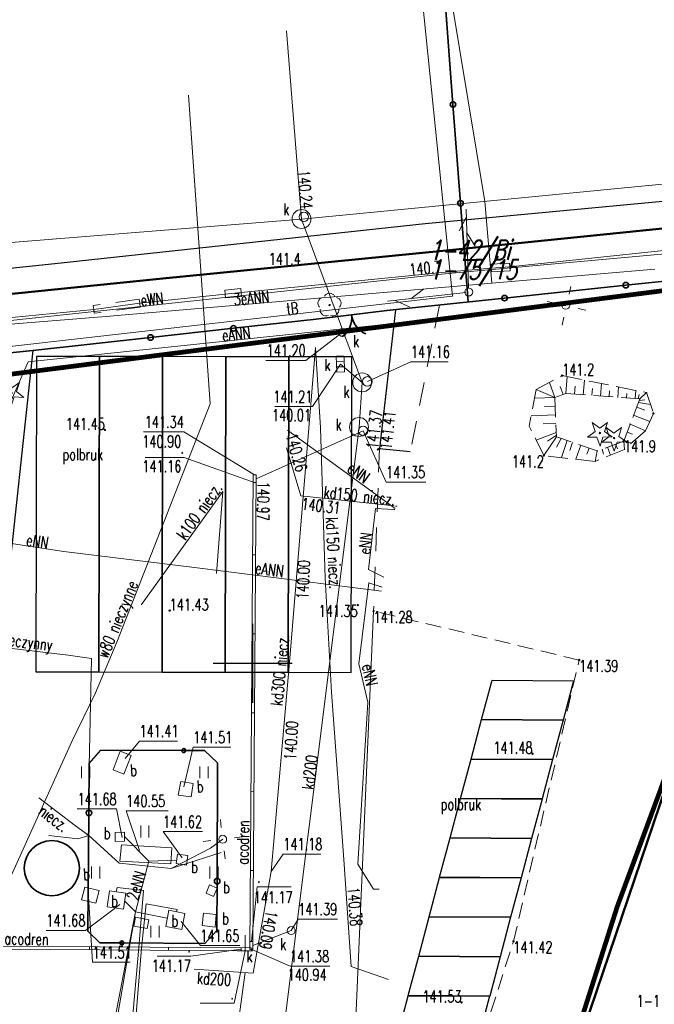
# Model space of a CAD drawing. Header units: feet. Extents: x 7588777 to 15179262, y 5780090 to 11560165.
# Tile 33 of 36: x 14139067 to 14139107, y 11498734 to 11498797. Entities that reach past the tile are written whole.
import ezdxf
from ezdxf.enums import TextEntityAlignment as Align

# ---------------------------------------------------------------- set-up
doc = ezdxf.new("R2010")
doc.units = ezdxf.units.FT
doc.header["$MEASUREMENT"] = 0
for name, pattern in [('1', [0]), ('1_14', [1, -1]), ('1_KTCR02', [1.5, 1, -0.5]), ('3_EGBB03', [0]), ('3_EGBU_A', [0]), ('4', [2.5, 1.5, -1]), ('DASHED2', [0.375, 0.25, -0.125]), ('EGDE', [0]), ('EGUG', [1, 0.5, -0.5]), ('WSD', [1.75, 1.25, -0.5]), ('WSQ', [1.75, 1.25, -0.5])]:
    doc.linetypes.add(name, pattern=pattern)
doc.layers.get('0').update_dxf_attribs({"color": 250, "linetype": 'CONTINUOUS', "lineweight": 100})
doc.layers.add('_granica', color=7, linetype='CONTINUOUS')
doc.layers.add('_opis znaczniki', color=7, linetype='CONTINUOUS', lineweight=35)
doc.layers.add('_por', color=8, linetype='CONTINUOUS', lineweight=25)
for name, color, linetype, lineweight, transparency in [('BRAMY_T_0', 7, 'CONTINUOUS', 35, 0.7), ('Dzialki', 7, 'EGDE', 18, 0.7), ('EBUTN_T_0', 7, 'CONTINUOUS', 0, 0.7), ('EGBB_L_0', 7, '3_EGBU_A', 50, 0.7), ('KRZYZE_L_1', 7, '1', 25, 0.7), ('KTCR_L_1', 7, '1_KTCR02', 18, 0.7), ('Numery_dzialek', 7, 'CONTINUOUS', 9, 0.7), ('Numery_uzytkow', 3, 'CONTINUOUS', 9, 0.7), ('Punkty', 7, 'CONTINUOUS', 18, 0.7), ('RTPW_T_1', 7, 'CONTINUOUS', 15, 0.7), ('SDROK_T_0', 7, 'CONTINUOUS', 18, 0.7), ('SDRPK_L_0', 7, '1', 25, 0.7), ('SDRPK_L_1', 7, '1', 25, 0.7), ('SDRPK_L_2', 7, '4', 18, 0.7), ('SKOPO_L_1', 7, '1', 50, 0.7), ('SZOPO_L_0', 7, 'CONTINUOUS', 35, 0.7), ('SZOPO_L_1', 7, 'CONTINUOUS', 35, 0.7), ('SZZPZ_T_0', 3, 'CONTINUOUS', 18, 0.7), ('SZZPZ_T_4', 3, 'CONTINUOUS', 18, 0.7), ('UEEOCS_W_T_0', 1, 'CONTINUOUS', 18, 0.7), ('UEEOON_T_0', 1, 'CONTINUOUS', 18, 0.7), ('UEEOON_T_3', 1, 'CONTINUOUS', 18, 0.7), ('UEEOOS_W_T_0', 1, 'CONTINUOUS', 18, 0.7), ('UEEPAN_T_3', 1, 'CONTINUOUS', 18, 0.7), ('UEEPBS_W_L_0', 1, '4', 18, 0.7), ('UEEPON_L_0', 1, '1', 18, 0.7), ('UEEPON_L_3', 1, '1', 18, 0.7), ('UEEPOS_W_L_0', 1, '1', 18, 0.7), ('UINOA_T_3', 7, 'CONTINUOUS', 18, 0.7), ('UINOA_T_5', 7, 'CONTINUOUS', 18, 0.7), ('UINPA_L_3', 7, '1', 18, 0.7), ('UINPA_T_3', 7, 'CONTINUOUS', 18, 0.7), ('UINPA_T_5', 7, 'CONTINUOUS', 18, 0.7), ('UINPB_L_5', 7, '1', 18, 0.7), ('UINPO_L_4', 7, '1', 18, 0.7), ('UKKOAD_T_0', 34, 'CONTINUOUS', 18, 0.7), ('UKKOAD_T_2', 34, 'CONTINUOUS', 18, 0.7), ('UKKOCD_T_0', 34, 'CONTINUOUS', 18, 0.7), ('UKKOCD_T_2', 34, 'CONTINUOUS', 18, 0.7), ('UKKOOD_T_0', 34, 'CONTINUOUS', 18, 0.7), ('UKKOOD_T_3', 34, 'CONTINUOUS', 18, 0.7), ('UKKOOI_T_0', 34, 'CONTINUOUS', 18, 0.7), ('UKKPAD_L_0', 34, '1', 18, 0.7), ('UKKPAD_T_0', 34, 'CONTINUOUS', 18, 0.7), ('UKKPAD_T_2', 34, 'CONTINUOUS', 18, 0.7), ('UKKPOD_L_0', 34, '1', 18, 0.7), ('UKKPOD_L_3', 34, '1', 18, 0.7), ('UKKPOI_L_0', 34, '1', 18, 0.7), ('UTTOO_T_3', 30, 'CONTINUOUS', 18, 0.7), ('UTTPA_T_0', 30, 'CONTINUOUS', 18, 0.7), ('UTTPA_T_3', 30, 'CONTINUOUS', 18, 0.7), ('UTTPO_L_3', 30, '1', 18, 0.7), ('UWWOO_T_3', 5, 'CONTINUOUS', 18, 0.7), ('UWWPO_L_3', 5, '1', 18, 0.7), ('Uzytki', 3, 'EGUG', 18, 0.7), ('WUKOS_T_0', 14, 'CONTINUOUS', 18, 0.7), ('WUKOS_T_1', 14, 'CONTINUOUS', 18, 0.7), ('WUKPS_L_0', 7, '1', 18, 0.7)]:
    doc.layers.add(name, color=color, linetype=linetype, lineweight=lineweight, transparency=transparency)
doc.styles.get("Standard").update_dxf_attribs({"font": 'Simplex.SHX', "width": 0.75})

# ---------------------------------------------------------------- blocks, each defined once
blk = doc.blocks.new('GRO')
at = {"linetype": 'Continuous'}
blk.add_circle((0, 0), 0.045, dxfattribs=at)
blk = doc.blocks.new('1_RTPW02')
at = {"linetype": 'Continuous'}
blk.add_circle((0, 0), 0.045, dxfattribs=at)
blk = doc.blocks.new('BGB')
at = {"linetype": 'Continuous'}
for centre, start, end in [((-1.5, 0), 359.99955, 60), ((1.5, 0), 120, 180.00045)]:
    blk.add_arc(centre, 1.5, start, end, dxfattribs=at)
blk = doc.blocks.new('DIG')
at = {"linetype": 'Continuous'}
for p, q in [((-0.3012, 0.09375), (-0.4937, 0.6621)), ((-0.4937, 0.6621), (-0.0039, 0.31545)), ((-0.0039, 0.31545), (0.4771, 0.67415)), ((0.4771, 0.67415), (0.2988, 0.1012)), ((-0.78225, -0.26495), (-0.3012, 0.09375)), ((0.2988, 0.1012), (0.7886, -0.24545)), ((-0.18225, -0.2575), (-0.78225, -0.26495)), ((0.01025, -0.82585), (-0.18225, -0.2575)), ((0.1886, -0.2529), (0.01025, -0.82585)), ((0.7886, -0.24545), (0.1886, -0.2529))]:
    blk.add_line(p, q, dxfattribs=at)
blk.add_circle((0, 0), 0.045, dxfattribs=at)
blk = doc.blocks.new('TRA')
at = {"linetype": 'Continuous'}
for p, q in [((-4.0125, 1.125), (-4.0125, 1.875)), ((-3.4875, 1.125), (-3.4875, 1.875)), ((3.4875, 1.125), (3.4875, 1.875)), ((4.0125, 1.125), (4.0125, 1.875)), ((-0.2625, -2.625), (-0.2625, -1.875)), ((0.2625, -2.625), (0.2625, -1.875))]:
    blk.add_line(p, q, dxfattribs=at)
blk = doc.blocks.new('DLI')
at = {"linetype": 'Continuous'}
blk.add_circle((0, 0), 0.045, dxfattribs=at)
for centre, start, end in [((0, 0.375), 30.14012, 149.85988), ((-0.357, 0.116), 102.14447, 221.86002), ((0.357, 0.116), 318.13998, 77.85553), ((-0.22, -0.303), 174.14818, 293.85423), ((0.22, -0.303), 246.14577, 5.85182)]:
    blk.add_arc(centre, 0.375, start, end, dxfattribs=at)
blk = doc.blocks.new('LAT')
at = {"linetype": 'Continuous'}
for p, q in [((-0.53035, 0.53035), (-0.8839, 0.8839)), ((0.53035, 0.53035), (0.8839, 0.8839)), ((-0.53035, -0.53035), (-0.8839, -0.8839)), ((0.53035, -0.53035), (0.8839, -0.8839))]:
    blk.add_line(p, q, dxfattribs=at)
blk = doc.blocks.new('SLU')
at = {"linetype": 'Continuous'}
blk.add_circle((0, 0), 0.25, dxfattribs=at)
blk = doc.blocks.new('WLZ')
at = {"linetype": 'Continuous'}
blk.add_circle((0, 0), 0.25, dxfattribs=at)
blk = doc.blocks.new('KRA')
at = {"linetype": 'Continuous'}
for p, q in [((-0.5, -0.25), (-0.5, 0.25)), ((-0.5, 0.25), (0.5, 0.25)), ((-0.175, 0.25), (-0.175, -0.25)), ((0.175, 0.25), (0.175, -0.25)), ((0.5, 0.25), (0.5, -0.25)), ((0.5, -0.25), (-0.5, -0.25))]:
    blk.add_line(p, q, dxfattribs=at)
blk = doc.blocks.new('TRW')
at = {"linetype": 'Continuous'}
for p, q in [((0, 1), (0, 0)), ((-0.5, 0), (0.5, 0))]:
    blk.add_line(p, q, dxfattribs=at)
blk = doc.blocks.new('PLT')
at = {"linetype": 'Continuous'}
for p, q in [((0.25, 0), (5.25, 0)), ((3.76605, 0), (2.9, -0.5)), ((3.9, 0.5), (4.76605, 0))]:
    blk.add_line(p, q, dxfattribs=at)
blk = doc.blocks.new('WSP')
at = {"linetype": 'Continuous'}
blk.add_circle((0, 0), 0.045, dxfattribs=at)

msp = doc.modelspace()

# ---------------------------------------------------------------- linework, layer by layer
at = {"layer": '_granica', "linetype": 'DASHED2', "ltscale": 10, "const_width": 0.3}
msp.add_lwpolyline([(14139052.529, 11498667.3824), (14139061.2705, 11498667.847), (14139086.019, 11498669.1624), (14139093.219, 11498669.0324), (14139093.289, 11498679.0924), (14139093.519, 11498687.6824), (14139092.079, 11498687.8824), (14139096.2669, 11498712.8201), (14139096.759, 11498714.6924), (14139098.479, 11498721.1724), (14139104.669, 11498740.6324), (14139107.349, 11498747.8724), (14139111.929, 11498760.5924), (14139119.339, 11498781.1924), (14139063.099, 11498773.9924), (14139059.339, 11498761.0424), (14139058.089, 11498756.7324), (14139040.519, 11498754.3124), (14139046.619, 11498712.7024)], close=True, dxfattribs=at)
at = {"layer": '_opis znaczniki'}
msp.add_circle((14139068.8244, 11498743.0728), 1.75, dxfattribs=at)
at = {"layer": '_por', "color": 30}
for points in [[(14139067.8452, 11498775.5234), (14139067.8103, 11498755.5234), (14139071.8103, 11498755.5164), (14139071.8452, 11498775.5164)], [(14139071.8452, 11498775.5164), (14139071.8103, 11498755.5164), (14139075.8103, 11498755.5095), (14139075.8452, 11498775.5094)], [(14139075.8452, 11498775.5094), (14139075.8103, 11498755.5095), (14139079.8102, 11498755.5025), (14139079.8452, 11498775.5024)], [(14139079.8452, 11498775.5024), (14139079.8102, 11498755.5025), (14139083.8102, 11498755.4955), (14139083.8452, 11498775.4954)], [(14139083.8452, 11498775.4954), (14139083.8102, 11498755.4955), (14139087.8102, 11498755.4885), (14139087.8452, 11498775.4885)]]:
    msp.add_lwpolyline(points, close=True, dxfattribs=at)
at = {"layer": '_por'}
for points in [[(14139101.2343, 11498752.4624), (14139096.0691, 11498752.494), (14139096.7326, 11498754.99), (14139101.8978, 11498754.9583), (14139101.2343, 11498752.4624)], [(14139100.5699, 11498749.9624), (14139095.4047, 11498749.9941), (14139096.0681, 11498752.4901), (14139101.2333, 11498752.4584), (14139100.5699, 11498749.9624)], [(14139099.9054, 11498747.4625), (14139094.7402, 11498747.4942), (14139095.4036, 11498749.9901), (14139100.5688, 11498749.9585), (14139099.9054, 11498747.4625)], [(14139099.2409, 11498744.9626), (14139094.0757, 11498744.9942), (14139094.7391, 11498747.4902), (14139099.9043, 11498747.4586), (14139099.2409, 11498744.9626)], [(14139098.5764, 11498742.4627), (14139093.4112, 11498742.4943), (14139094.0746, 11498744.9903), (14139099.2398, 11498744.9586), (14139098.5764, 11498742.4627)], [(14139097.9119, 11498739.9627), (14139092.7467, 11498739.9944), (14139093.4101, 11498742.4904), (14139098.5753, 11498742.4587), (14139097.9119, 11498739.9627)], [(14139097.2474, 11498737.4628), (14139092.0822, 11498737.4945), (14139092.7456, 11498739.9905), (14139097.9108, 11498739.9588), (14139097.2474, 11498737.4628)], [(14139096.5829, 11498734.9629), (14139091.4177, 11498734.9946), (14139092.0812, 11498737.4905), (14139097.2464, 11498737.4589), (14139096.5829, 11498734.9629)], [(14139095.9184, 11498732.463), (14139090.7532, 11498732.4946), (14139091.4167, 11498734.9906), (14139096.5819, 11498734.959), (14139095.9184, 11498732.463)]]:
    msp.add_lwpolyline(points, dxfattribs=at)
at = {"layer": 'Dzialki'}
for p, q in [((14139119.339, 11498781.1924), (14139063.099, 11498773.9924)), ((14139104.669, 11498740.6324), (14139107.349, 11498747.8724)), ((14139098.479, 11498721.1724), (14139104.669, 11498740.6324))]:
    msp.add_line(p, q, dxfattribs=at)
at = {"layer": 'EGBB_L_0', "linetype": '3_EGBB03'}
msp.add_line((14139099.334, 11498723.4364), (14139109.015, 11498751.9774), dxfattribs=at)
at = {"layer": 'KRZYZE_L_1', "linetype": '1'}
for p, q in [((14139081.559, 11498753.5624), (14139081.559, 11498758.5624)), ((14139079.059, 11498756.0624), (14139084.059, 11498756.0624))]:
    msp.add_line(p, q, dxfattribs=at)
at = {"layer": 'KTCR_L_1', "linetype": '1_14'}
msp.add_line((14139089.219, 11498759.3724), (14139086.279, 11498691.1024), dxfattribs=at)
at = {"layer": 'KTCR_L_1', "linetype": '1_KTCR02'}
for p, q in [((14139102.259, 11498756.2724), (14139089.219, 11498759.3724)), ((14139098.089, 11498738.4324), (14139102.259, 11498756.2724)), ((14139090.279, 11498713.9524), (14139098.089, 11498738.4324))]:
    msp.add_line(p, q, dxfattribs=at)
at = {"layer": 'SDRPK_L_0', "linetype": '1'}
for p, q in [((14139090.6188, 11498778.4806), (14139089.599, 11498769.6724)), ((14139067.6168, 11498775.8874), (14139065.8615, 11498759.5816)), ((14139089.599, 11498769.6724), (14139091.5508, 11498769.4851)), ((14139071.1995, 11498749.7177), (14139071.9352, 11498750.5492))]:
    msp.add_line(p, q, dxfattribs=at)
at = {"layer": 'SDRPK_L_1', "linetype": '1'}
for p, q in [((14139092.4911, 11498783.9433), (14139118.0471, 11498786.3658)), ((14139069.0139, 11498781.4064), (14139092.4911, 11498783.9433)), ((14139055.7831, 11498780.0741), (14139069.0139, 11498781.4064))]:
    msp.add_line(p, q, dxfattribs=at)
at = {"layer": 'SDRPK_L_2', "linetype": '4'}
for p, q in [((14139093.4008, 11498778.777), (14139091.5508, 11498769.4851)), ((14139089.599, 11498769.6724), (14139089.219, 11498759.3724))]:
    msp.add_line(p, q, dxfattribs=at)
at = {"layer": 'SKOPO_L_1', "linetype": '1'}
for p, q in [((14139110.5207, 11498783.9224), (14139093.8183, 11498782.2377)), ((14139093.8183, 11498782.2377), (14139075.66, 11498780.4358)), ((14139075.66, 11498780.4358), (14139056.4125, 11498778.4757))]:
    msp.add_line(p, q, dxfattribs=at)
at = {"layer": 'SZOPO_L_0'}
for p, q in [((14139105.2145, 11498780.0356), (14139112.9011, 11498780.8545)), ((14139097.5279, 11498779.2167), (14139105.2145, 11498780.0356)), ((14139090.0701, 11498778.4221), (14139097.5279, 11498779.2167)), ((14139085.5892, 11498777.8837), (14139090.0701, 11498778.4221)), ((14139080.3361, 11498777.3002), (14139085.5892, 11498777.8837)), ((14139075.083, 11498776.7166), (14139080.3361, 11498777.3002)), ((14139067.6288, 11498775.8886), (14139075.083, 11498776.7166)), ((14139071.9352, 11498750.5492), (14139077.1851, 11498750.53)), ((14139077.1851, 11498750.53), (14139078.5113, 11498750.5251)), ((14139078.5113, 11498750.5251), (14139079.3345, 11498749.749)), ((14139071.1748, 11498746.5755), (14139071.1995, 11498749.7177)), ((14139079.3345, 11498749.749), (14139079.3034, 11498742.2491)), ((14139071.1158, 11498739.0758), (14139071.1748, 11498746.5755)), ((14139079.3034, 11498742.2491), (14139079.2904, 11498739.1187)), ((14139071.877, 11498738.3471), (14139071.1158, 11498739.0758)), ((14139079.2904, 11498739.1187), (14139078.5139, 11498738.3055)), ((14139073.264, 11498738.3384), (14139071.877, 11498738.3471)), ((14139078.5139, 11498738.3055), (14139073.264, 11498738.3384))]:
    msp.add_line(p, q, dxfattribs=at)
for centre, radius in [((14139105.2145, 11498780.0356), 0.175), ((14139097.5279, 11498779.2167), 0.175), ((14139080.3361, 11498777.3002), 0.175), ((14139075.083, 11498776.7166), 0.175), ((14139077.1851, 11498750.53), 0.1225), ((14139071.1748, 11498746.5755), 0.175), ((14139079.3034, 11498742.2491), 0.175), ((14139073.264, 11498738.3384), 0.1225)]:
    msp.add_circle(centre, radius, dxfattribs=at)
at = {"layer": 'SZOPO_L_1'}
for p, q in [((14139093.7779, 11498797.7567), (14139094.2553, 11498791.4944)), ((14139094.2553, 11498791.4944), (14139094.7327, 11498785.232)), ((14139094.7327, 11498785.232), (14139095.2101, 11498778.9697)), ((14139067.6288, 11498775.8886), (14139063.5429, 11498775.4769))]:
    msp.add_line(p, q, dxfattribs=at)
for centre in [(14139094.2553, 11498791.4944), (14139094.7327, 11498785.232)]:
    msp.add_circle(centre, 0.175, dxfattribs=at)
at = {"layer": 'UEEPBS_W_L_0', "linetype": '4'}
for p, q in [((14139097.8453, 11498781.4407), (14139096.6673, 11498781.3712)), ((14139096.6673, 11498781.3712), (14139096.682, 11498781.1216)), ((14139096.6967, 11498780.8721), (14139096.682, 11498781.1216)), ((14139097.8747, 11498780.9416), (14139096.6967, 11498780.8721)), ((14139097.86, 11498781.1911), (14139097.8453, 11498781.4407)), ((14139097.86, 11498781.1911), (14139097.8747, 11498780.9416)), ((14139080.7994, 11498779.8238), (14139079.7829, 11498779.7211)), ((14139079.7829, 11498779.7211), (14139079.808, 11498779.4724)), ((14139080.8245, 11498779.5751), (14139080.7994, 11498779.8238)), ((14139074.3647, 11498779.1427), (14139071.4488, 11498778.7501)), ((14139074.398, 11498778.895), (14139074.3647, 11498779.1427)), ((14139079.8331, 11498779.2237), (14139079.808, 11498779.4724)), ((14139080.8496, 11498779.3264), (14139079.8331, 11498779.2237)), ((14139080.8245, 11498779.5751), (14139080.8496, 11498779.3264)), ((14139071.4488, 11498778.7501), (14139071.4822, 11498778.5023)), ((14139071.5156, 11498778.2546), (14139071.4822, 11498778.5023)), ((14139074.4314, 11498778.6472), (14139071.5156, 11498778.2546)), ((14139074.398, 11498778.895), (14139074.4314, 11498778.6472))]:
    msp.add_line(p, q, dxfattribs=at)
at = {"layer": 'UEEPON_L_0', "linetype": '1'}
for p, q in [((14139067.3185, 11498775.175), (14139101.4048, 11498778.7579)), ((14139090.5857, 11498765.8746), (14139083.7727, 11498770.8519)), ((14139088.8972, 11498762.0199), (14139089.3456, 11498765.8818)), ((14139089.3456, 11498765.8818), (14139090.4991, 11498765.8201)), ((14139090.4991, 11498765.8201), (14139090.576, 11498765.816)), ((14139088.8972, 11498762.0199), (14139089.8699, 11498761.5238)), ((14139089.7802, 11498761.5696), (14139089.6949, 11498761.6131)), ((14139088.2785, 11498756.0192), (14139088.9133, 11498761.1599)), ((14139088.9133, 11498761.1599), (14139089.7644, 11498760.8824)), ((14139089.5932, 11498760.9383), (14139089.6438, 11498760.9217)), ((14139088.8608, 11498753.5917), (14139088.2785, 11498756.0192)), ((14139088.2305, 11498743.3371), (14139088.8608, 11498753.5917)), ((14139073.4359, 11498745.0778), (14139074.9728, 11498743.5111)), ((14139076.3932, 11498743.0503), (14139079.5532, 11498744.0637)), ((14139074.1267, 11498740.303), (14139074.9728, 11498743.5111)), ((14139076.7315, 11498743.5749), (14139074.9728, 11498743.5111)), ((14139089.2183, 11498741.7373), (14139088.2305, 11498743.3371)), ((14139089.2183, 11498741.7373), (14139089.568, 11498741.752)), ((14139072.0376, 11498729.5169), (14139074.1267, 11498740.303))]:
    msp.add_line(p, q, dxfattribs=at)
at = {"layer": 'UEEPON_L_3', "linetype": '1'}
for p, q in [((14139096.2692, 11498785.3444), (14139093.7896, 11498800.4489)), ((14139096.7258, 11498780.1687), (14139096.2692, 11498785.3444)), ((14139107.0443, 11498781.0462), (14139096.7258, 11498780.1687)), ((14139096.7258, 11498780.1687), (14139072.2421, 11498778.047)), ((14139072.2421, 11498778.047), (14139052.8615, 11498776.4814)), ((14139062.4942, 11498764.224), (14139067.3185, 11498775.175)), ((14139062.4942, 11498764.224), (14139069.5947, 11498763.151)), ((14139069.5947, 11498763.151), (14139078.0348, 11498762.1143)), ((14139078.0348, 11498762.1143), (14139089.7245, 11498760.6401)), ((14139069.8603, 11498756.5869), (14139058.7469, 11498757.8917)), ((14139069.8603, 11498756.5869), (14139071.3306, 11498756.3685)), ((14139071.3306, 11498756.3685), (14139071.1866, 11498749.547)), ((14139071.1866, 11498749.547), (14139071.149, 11498746.1528)), ((14139070.3345, 11498745.7683), (14139068.0087, 11498747.5321)), ((14139071.149, 11498746.1528), (14139071.1714, 11498745.1429)), ((14139071.1714, 11498745.1429), (14139070.3345, 11498745.7683)), ((14139070.4792, 11498744.9437), (14139068.6297, 11498745.1363)), ((14139071.1714, 11498745.1429), (14139070.4792, 11498744.9437)), ((14139071.1714, 11498745.1429), (14139073.0867, 11498743.3819)), ((14139078.8913, 11498744.3361), (14139079.6578, 11498744.9087)), ((14139076.3932, 11498743.0503), (14139078.8913, 11498744.3361)), ((14139073.0867, 11498743.3819), (14139076.3932, 11498743.0503))]:
    msp.add_line(p, q, dxfattribs=at)
at = {"layer": 'UEEPOS_W_L_0', "linetype": '1'}
for p, q in [((14139093.9443, 11498780.7765), (14139119.7262, 11498783.12)), ((14139097.86, 11498781.1911), (14139114.1799, 11498782.9272)), ((14139080.8245, 11498779.5751), (14139093.5414, 11498780.8397)), ((14139093.5414, 11498780.8397), (14139096.682, 11498781.1216)), ((14139096.682, 11498781.1216), (14139097.86, 11498781.1911)), ((14139053.6143, 11498776.4511), (14139093.9443, 11498780.7765)), ((14139074.398, 11498778.895), (14139079.808, 11498779.4724)), ((14139079.808, 11498779.4724), (14139080.8245, 11498779.5751)), ((14139064.6653, 11498777.8258), (14139071.4822, 11498778.5023)), ((14139071.4822, 11498778.5023), (14139074.398, 11498778.895))]:
    msp.add_line(p, q, dxfattribs=at)
at = {"layer": 'UINOA_T_3', "linetype": 'Continuous'}
for p, q in [((14139070.4344, 11498746.8283), (14139072.9316, 11498746.8283)), ((14139073.2785, 11498745.0112), (14139072.9316, 11498746.8283)), ((14139077.0849, 11498743.7399), (14139075.8742, 11498745.3906)), ((14139075.8742, 11498745.3906), (14139078.3713, 11498745.3906)), ((14139073.1359, 11498740.7819), (14139070.953, 11498739.1292)), ((14139077.0141, 11498739.7037), (14139078.2392, 11498738.1641)), ((14139068.4559, 11498739.1292), (14139070.953, 11498739.1292)), ((14139078.2392, 11498738.1641), (14139080.7363, 11498738.1641))]:
    msp.add_line(p, q, dxfattribs=at)
at = {"layer": 'UINOA_T_5', "linetype": 'Continuous'}
for p, q in [((14139073.468, 11498750.0331), (14139074.3824, 11498751.1351)), ((14139074.3824, 11498751.1351), (14139076.7981, 11498751.1351)), ((14139077.1967, 11498748.2281), (14139077.7887, 11498750.7463)), ((14139077.7887, 11498750.7463), (14139080.1773, 11498750.7463)), ((14139074.384, 11498744.1869), (14139073.5359, 11498746.7083)), ((14139073.5359, 11498746.7083), (14139076.1959, 11498746.7083)), ((14139071.1539, 11498741.2691), (14139071.4082, 11498737.1067)), ((14139071.4082, 11498737.1067), (14139073.7967, 11498737.1067))]:
    msp.add_line(p, q, dxfattribs=at)
at = {"layer": 'UINPA_L_3', "linetype": '1'}
for p, q in [((14139073.4345, 11498745.348), (14139072.8443, 11498745.3432)), ((14139072.8482, 11498744.7729), (14139072.8443, 11498745.3432)), ((14139073.4345, 11498745.348), (14139073.4385, 11498744.7777)), ((14139073.4385, 11498744.7777), (14139072.8482, 11498744.7729)), ((14139076.7855, 11498743.9575), (14139076.7099, 11498743.3739)), ((14139077.4395, 11498743.8749), (14139076.7855, 11498743.9575)), ((14139077.3647, 11498743.2712), (14139077.4395, 11498743.8749)), ((14139076.7099, 11498743.3739), (14139077.3647, 11498743.2712)), ((14139072.4696, 11498741.6346), (14139072.3421, 11498740.6184)), ((14139073.5065, 11498741.488), (14139072.4696, 11498741.6346)), ((14139073.3591, 11498740.471), (14139073.5065, 11498741.488)), ((14139072.3421, 11498740.6184), (14139073.3591, 11498740.471)), ((14139076.2442, 11498740.402), (14139076.0468, 11498739.3829)), ((14139077.2633, 11498740.2046), (14139076.2442, 11498740.402)), ((14139077.0659, 11498739.1855), (14139077.2633, 11498740.2046)), ((14139076.0468, 11498739.3829), (14139077.0659, 11498739.1855))]:
    msp.add_line(p, q, dxfattribs=at)
at = {"layer": 'UINPB_L_5', "linetype": '1'}
for p, q in [((14139072.7082, 11498749.3007), (14139073.1482, 11498750.5001)), ((14139073.1482, 11498750.5001), (14139073.8609, 11498750.2097)), ((14139073.8609, 11498750.2097), (14139073.3901, 11498749.029)), ((14139073.3901, 11498749.029), (14139072.7082, 11498749.3007)), ((14139076.828, 11498747.7122), (14139077.0026, 11498748.5602)), ((14139077.0026, 11498748.5602), (14139077.7877, 11498748.4531)), ((14139077.7877, 11498748.4531), (14139077.6635, 11498747.5972)), ((14139077.6635, 11498747.5972), (14139076.828, 11498747.7122)), ((14139073.1408, 11498743.5242), (14139073.2475, 11498744.5595)), ((14139073.2475, 11498744.5595), (14139076.4378, 11498744.3732)), ((14139076.4378, 11498744.3732), (14139076.3711, 11498743.3396)), ((14139076.3711, 11498743.3396), (14139073.1408, 11498743.5242)), ((14139070.7123, 11498741.0604), (14139070.9181, 11498741.8797)), ((14139070.9181, 11498741.8797), (14139071.8177, 11498741.6673)), ((14139071.8177, 11498741.6673), (14139071.6219, 11498740.8484)), ((14139078.6008, 11498741.4817), (14139078.8187, 11498742.0112)), ((14139078.8187, 11498742.0112), (14139079.2979, 11498741.8012)), ((14139079.2979, 11498741.8012), (14139079.0695, 11498741.2812)), ((14139071.6219, 11498740.8484), (14139070.7123, 11498741.0604)), ((14139079.0695, 11498741.2812), (14139078.6008, 11498741.4817)), ((14139074.0146, 11498739.3976), (14139074.131, 11498739.963)), ((14139074.131, 11498739.963), (14139074.9781, 11498739.8084)), ((14139074.9781, 11498739.8084), (14139074.8717, 11498739.2435)), ((14139078.3566, 11498739.4298), (14139078.4438, 11498740.2141)), ((14139078.4438, 11498740.2141), (14139079.2476, 11498740.1378)), ((14139079.2476, 11498740.1378), (14139079.1709, 11498739.3439)), ((14139074.8717, 11498739.2435), (14139074.0146, 11498739.3976)), ((14139079.1709, 11498739.3439), (14139078.3566, 11498739.4298))]:
    msp.add_line(p, q, dxfattribs=at)
at = {"layer": 'UINPO_L_4', "linetype": '1'}
for p, q in [((14139072.9125, 11498741.5731), (14139072.9607, 11498741.8554)), ((14139072.9607, 11498741.8554), (14139074.64, 11498741.6657)), ((14139074.64, 11498741.6657), (14139074.3414, 11498738.0503)), ((14139073.4372, 11498740.9947), (14139074.1267, 11498740.303)), ((14139072.0376, 11498729.5169), (14139074.1267, 11498740.303)), ((14139074.1267, 11498740.303), (14139072.2175, 11498729.2842)), ((14139076.1453, 11498739.8974), (14139074.1267, 11498740.303)), ((14139074.5133, 11498738.0074), (14139074.7955, 11498740.8215)), ((14139074.7955, 11498740.8215), (14139076.7724, 11498740.4542)), ((14139076.7184, 11498740.3118), (14139076.7724, 11498740.4542)), ((14139074.3414, 11498738.0503), (14139073.5582, 11498729.2905)), ((14139073.788, 11498729.3001), (14139074.5133, 11498738.0074))]:
    msp.add_line(p, q, dxfattribs=at)
at = {"layer": 'UKKOAD_T_0', "linetype": 'Continuous'}
for p, q in [((14139087.1198, 11498775.0357), (14139085.3411, 11498772.3391)), ((14139088.8273, 11498773.9364), (14139091.5866, 11498775.1834)), ((14139091.5866, 11498775.1834), (14139093.9481, 11498775.1834)), ((14139082.9525, 11498772.3391), (14139085.3411, 11498772.3391)), ((14139074.6406, 11498770.7359), (14139077.192, 11498770.7359)), ((14139081.6802, 11498768.0119), (14139077.192, 11498770.7359)), ((14139088.559, 11498770.7927), (14139090.0156, 11498767.5514)), ((14139090.0156, 11498767.5514), (14139092.5398, 11498767.5514)), ((14139082.7246, 11498742.8579), (14139083.4995, 11498743.9719)), ((14139083.4995, 11498743.9719), (14139085.8881, 11498743.9719)), ((14139084.0042, 11498739.1165), (14139084.4435, 11498739.8457)), ((14139084.4435, 11498739.8457), (14139086.9406, 11498739.8457)), ((14139081.472, 11498737.9293), (14139083.9282, 11498736.8617)), ((14139083.9282, 11498736.8617), (14139086.4525, 11498736.8617))]:
    msp.add_line(p, q, dxfattribs=at)
at = {"layer": 'UKKOAD_T_2', "linetype": 'Continuous'}
for p in [(14139087.2358, 11498777.0421), (14139082.3943, 11498775.2709)]:
    msp.add_line(p, (14139084.9185, 11498775.2709), dxfattribs=at)
at = {"layer": 'UKKOCD_T_0', "linetype": 'Continuous'}
for p, q in [((14139074.74, 11498769.1154), (14139077.21, 11498769.1154)), ((14139081.7112, 11498767.5128), (14139077.21, 11498769.1154)), ((14139081.491, 11498738.4305), (14139081.8438, 11498741.8989)), ((14139081.8438, 11498741.8989), (14139083.9881, 11498741.8989)), ((14139080.821, 11498737.942), (14139077.6366, 11498737.4983)), ((14139081.0758, 11498737.8326), (14139080.3737, 11498734.5207)), ((14139075.4924, 11498737.4983), (14139077.6366, 11498737.4983)), ((14139081.0833, 11498736.4619), (14139080.5767, 11498732.7485)), ((14139078.2294, 11498734.5207), (14139080.3737, 11498734.5207))]:
    msp.add_line(p, q, dxfattribs=at)
at = {"layer": 'UKKPAD_L_0', "linetype": '1'}
for p, q in [((14139081.3721, 11498737.9251), (14139081.5803, 11498768.0077)), ((14139081.7801, 11498768.0161), (14139081.5719, 11498737.9335)), ((14139081.5803, 11498768.0077), (14139081.6802, 11498768.0119)), ((14139081.6802, 11498768.0119), (14139081.7801, 11498768.0161)), ((14139081.7811, 11498767.5157), (14139081.5809, 11498767.5173)), ((14139081.7435, 11498762.9305), (14139081.5432, 11498762.9321)), ((14139081.7134, 11498757.9253), (14139081.5132, 11498757.9269)), ((14139081.6729, 11498752.9296), (14139081.4727, 11498752.9312)), ((14139081.6429, 11498747.9244), (14139081.4426, 11498747.926)), ((14139081.6024, 11498742.9288), (14139081.4022, 11498742.9304)), ((14139081.5714, 11498738.4239), (14139081.3711, 11498738.4255)), ((14139081.4678, 11498738.0292), (14139056.2114, 11498738.1898)), ((14139056.2198, 11498737.99), (14139081.4762, 11498737.8294)), ((14139071.2153, 11498737.899), (14139071.2169, 11498738.0992)), ((14139076.2109, 11498737.8585), (14139076.2125, 11498738.0588)), ((14139080.8256, 11498737.8321), (14139080.8272, 11498738.0324)), ((14139081.472, 11498737.9293), (14139081.3721, 11498737.9251)), ((14139081.472, 11498737.9293), (14139081.4678, 11498738.0292)), ((14139081.5719, 11498737.9335), (14139081.472, 11498737.9293)), ((14139081.4762, 11498737.8294), (14139081.472, 11498737.9293))]:
    msp.add_line(p, q, dxfattribs=at)
for centre, radius in [((14139084.6522, 11498784.2294), 0.5999), ((14139084.8066, 11498784.366), 0.3), ((14139088.4997, 11498773.8726), 0.5999), ((14139088.8273, 11498773.9364), 0.3), ((14139088.2983, 11498771.0419), 0.5999), ((14139088.559, 11498770.7927), 0.3)]:
    msp.add_circle(centre, radius, dxfattribs=at)
at = {"layer": 'UKKPOD_L_0', "linetype": '1'}
for p, q in [((14139088.4997, 11498773.8726), (14139084.6522, 11498784.2294)), ((14139083.8807, 11498755.8846), (14139085.5444, 11498776.0904)), ((14139088.4997, 11498773.8726), (14139087.1198, 11498775.0357)), ((14139088.2983, 11498771.0419), (14139088.4997, 11498773.8726)), ((14139082.7419, 11498726.5136), (14139088.2983, 11498771.0419)), ((14139081.7806, 11498767.7659), (14139088.559, 11498770.7927)), ((14139084.6182, 11498766.6841), (14139083.7002, 11498769.718)), ((14139084.6182, 11498766.6841), (14139090.5298, 11498766.0416)), ((14139090.7173, 11498766.0212), (14139090.6117, 11498766.0327)), ((14139082.7363, 11498742.8563), (14139083.8807, 11498755.8846)), ((14139081.5857, 11498736.4129), (14139082.7363, 11498742.8563)), ((14139081.5719, 11498738.1737), (14139084.0042, 11498739.1165)), ((14139077.8422, 11498736.666), (14139081.5857, 11498736.4129))]:
    msp.add_line(p, q, dxfattribs=at)
at = {"layer": 'UKKPOD_L_3', "linetype": '1'}
for p, q in [((14139084.6522, 11498784.2294), (14139083.7064, 11498796.1533)), ((14139115.9361, 11498787.2656), (14139084.6522, 11498784.2294)), ((14139084.6522, 11498784.2294), (14139047.4145, 11498781.2158)), ((14139085.5444, 11498776.0904), (14139085.8586, 11498770.9895)), ((14139086.1484, 11498761.4642), (14139085.8586, 11498770.9895)), ((14139086.1484, 11498761.4642), (14139086.5624, 11498754.2258)), ((14139087.3279, 11498743.6195), (14139086.5624, 11498754.2258)), ((14139087.7925, 11498736.8436), (14139087.3279, 11498743.6195)), ((14139090.1688, 11498736.0227), (14139087.7925, 11498736.8436))]:
    msp.add_line(p, q, dxfattribs=at)
at = {"layer": 'UKKPOI_L_0', "linetype": '1'}
for p, q in [((14139079.6733, 11498766.9468), (14139074.4994, 11498759.7941)), ((14139079.2615, 11498761.7519), (14139079.6733, 11498766.9468)), ((14139074.4994, 11498759.7941), (14139074.4946, 11498759.7876))]:
    msp.add_line(p, q, dxfattribs=at)
at = {"layer": 'UTTPO_L_3', "linetype": '1'}
for p, q in [((14139089.0228, 11498830.5459), (14139094.2347, 11498779.3332)), ((14139094.2347, 11498779.3332), (14139063.5774, 11498775.8486))]:
    msp.add_line(p, q, dxfattribs=at)
at = {"layer": 'UWWPO_L_3', "linetype": '1'}
for p, q in [((14139078.8664, 11498772.5219), (14139077.4789, 11498792.0847)), ((14139078.8664, 11498772.5219), (14139072.9387, 11498757.3967)), ((14139072.9387, 11498757.3967), (14139071.5923, 11498754.1877)), ((14139071.5923, 11498754.1877), (14139070.1005, 11498751.1027)), ((14139065.8231, 11498741.6658), (14139070.1005, 11498751.1027))]:
    msp.add_line(p, q, dxfattribs=at)
at = {"layer": 'Uzytki'}
msp.add_line((14139063.099, 11498773.9924), (14139119.339, 11498781.1924), dxfattribs=at)
at = {"layer": 'WUKPS_L_0', "linetype": 'WSD'}
for p, q in [((14139099.5275, 11498773.4149), (14139101.1815, 11498774.305)), ((14139101.1815, 11498774.305), (14139106.5308, 11498773.2286)), ((14139099.5275, 11498773.4149), (14139099.0841, 11498771.1045)), ((14139106.9666, 11498771.9058), (14139106.4629, 11498770.7938)), ((14139106.4629, 11498770.7938), (14139105.1208, 11498769.6266)), ((14139105.1208, 11498769.6266), (14139103.2716, 11498768.8584)), ((14139103.2716, 11498768.8584), (14139100.0134, 11498769.232))]:
    msp.add_line(p, q, dxfattribs=at)
at = {"layer": 'WUKPS_L_0', "linetype": '1'}
for p, q in [((14139101.4191, 11498773.1741), (14139101.5045, 11498774.2385)), ((14139102.5135, 11498773.0899), (14139102.5844, 11498774.0236)), ((14139100.719, 11498772.9245), (14139099.5275, 11498773.4149)), ((14139100.719, 11498772.9245), (14139099.5275, 11498773.4149)), ((14139100.719, 11498772.9245), (14139100.3791, 11498773.871)), ((14139101.2418, 11498773.1066), (14139101.0601, 11498773.6194)), ((14139101.9711, 11498773.1372), (14139102.01, 11498773.6392)), ((14139103.0655, 11498773.0531), (14139103.0974, 11498773.4847)), ((14139103.6079, 11498773.0058), (14139103.6746, 11498773.7992)), ((14139104.7122, 11498772.922), (14139104.7545, 11498773.5843)), ((14139105.8062, 11498772.8479), (14139105.8443, 11498773.3699)), ((14139100.719, 11498772.9245), (14139099.4199, 11498772.88)), ((14139104.1598, 11498772.9689), (14139104.1847, 11498773.3302)), ((14139105.2542, 11498772.8847), (14139105.282, 11498773.1761)), ((14139105.9973, 11498772.8259), (14139106.0559, 11498773.0986)), ((14139106.0718, 11498772.7189), (14139106.4302, 11498772.764)), ((14139106.1076, 11498772.8205), (14139106.5308, 11498773.2286)), ((14139100.7421, 11498772.375), (14139100.0628, 11498772.3465)), ((14139105.9088, 11498772.3118), (14139106.4279, 11498772.1034)), ((14139106.0169, 11498772.5965), (14139106.7829, 11498772.4686)), ((14139100.7652, 11498771.8256), (14139099.2067, 11498771.7601)), ((14139105.7004, 11498771.7926), (14139106.7283, 11498771.3854)), ((14139100.7782, 11498771.2757), (14139099.979, 11498771.2421)), ((14139105.4837, 11498771.2331), (14139106.4629, 11498770.7938)), ((14139105.4837, 11498771.2331), (14139106.4629, 11498770.7938)), ((14139100.8021, 11498770.7062), (14139099.5323, 11498770.2026)), ((14139100.8139, 11498770.4265), (14139100.0134, 11498769.232)), ((14139100.0134, 11498769.232), (14139100.8139, 11498770.4265)), ((14139100.8093, 11498770.5364), (14139100.2549, 11498770.1528)), ((14139101.1186, 11498770.3192), (14139100.8112, 11498769.7759)), ((14139105.2953, 11498770.7148), (14139105.6408, 11498770.5892)), ((14139101.4946, 11498770.1849), (14139101.1294, 11498769.1087)), ((14139101.8397, 11498770.0693), (14139101.6608, 11498769.5614)), ((14139102.3576, 11498769.8909), (14139102.0548, 11498768.9974)), ((14139102.8859, 11498769.7029), (14139102.7519, 11498769.3169)), ((14139103.7192, 11498769.6378), (14139103.8026, 11498769.321)), ((14139104.0443, 11498769.7615), (14139104.2355, 11498769.2591)), ((14139104.5667, 11498769.9536), (14139104.6791, 11498769.6581)), ((14139105.079, 11498770.1452), (14139105.1208, 11498769.6266)), ((14139105.079, 11498770.1452), (14139105.1208, 11498769.6266)), ((14139105.0969, 11498770.196), (14139105.5744, 11498770.0259)), ((14139103.4037, 11498769.5245), (14139103.2716, 11498768.8584)), ((14139103.4037, 11498769.5245), (14139103.2716, 11498768.8584))]:
    msp.add_line(p, q, dxfattribs=at)
at = {"layer": 'WUKPS_L_0', "linetype": 'WSQ'}
for p, q in [((14139100.719, 11498772.9245), (14139101.4191, 11498773.1741)), ((14139100.719, 11498772.9245), (14139100.8139, 11498770.4265)), ((14139101.4191, 11498773.1741), (14139106.1076, 11498772.8205)), ((14139106.1076, 11498772.8205), (14139105.4837, 11498771.2331)), ((14139106.5308, 11498773.2286), (14139106.9666, 11498771.9058)), ((14139100.0134, 11498769.232), (14139099.0841, 11498771.1045)), ((14139105.4837, 11498771.2331), (14139105.079, 11498770.1452)), ((14139103.4037, 11498769.5245), (14139100.8139, 11498770.4265)), ((14139105.079, 11498770.1452), (14139103.4037, 11498769.5245))]:
    msp.add_line(p, q, dxfattribs=at)
at = {"layer": 'WUKPS_L_0', "linetype": '1'}
for p in [(14139106.1076, 11498772.8205), (14139106.5308, 11498773.2286), (14139106.5308, 11498773.2286), (14139105.4837, 11498771.2331), (14139100.8139, 11498770.4265), (14139105.079, 11498770.1452), (14139100.0134, 11498769.232)]:
    msp.add_point(p, dxfattribs=at)

# ---------------------------------------------------------------- block references
at = {"layer": 'BRAMY_T_0', "rotation": 186.8516855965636}
msp.add_blockref('BGB', (14139087.8296, 11498778.1529), dxfattribs=at)
at = {"layer": 'Punkty'}
msp.add_blockref('GRO', (14139104.669, 11498740.6324), dxfattribs=at)
at = {"layer": 'RTPW_T_1'}
for p in [(14139089.219, 11498759.3724), (14139102.259, 11498756.2724), (14139098.089, 11498738.4324)]:
    msp.add_blockref('1_RTPW02', p, dxfattribs=at)
at = {"layer": 'SZZPZ_T_0'}
for name, p in [('DLI', (14139086.429, 11498778.7724)), ('DIG', (14139103.569, 11498770.6624)), ('DIG', (14139104.469, 11498770.3424))]:
    msp.add_blockref(name, p, dxfattribs=at)
at = {"layer": 'SZZPZ_T_0', "rotation": 357.0462089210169}
msp.add_blockref('DIG', (14139066.2702, 11498773.2095), dxfattribs=at)
at = {"layer": 'SZZPZ_T_4'}
for p in [(14139074.7188, 11498747.6537), (14139075.356, 11498741.2954)]:
    msp.add_blockref('TRA', p, dxfattribs=at)
at = {"layer": 'UEEPAN_T_3'}
for p, rotation in [((14139101.4561, 11498778.73), 122.455801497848), ((14139079.6578, 11498744.9087), 51.83710963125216)]:
    msp.add_blockref('LAT', p, dxfattribs=dict(at, rotation=rotation))
for p in [(14139101.4048, 11498778.7579), (14139079.6578, 11498744.9087)]:
    msp.add_blockref('SLU', p, dxfattribs=at)
at = {"layer": 'UKKPAD_T_0', "rotation": 91.74401981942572}
msp.add_blockref('KRA', (14139087.1198, 11498775.0357), dxfattribs=at)
at = {"layer": 'UKKPAD_T_0'}
for name, p in [('WLZ', (14139084.0042, 11498739.1165)), ('TRW', (14139081.0758, 11498737.8326))]:
    msp.add_blockref(name, p, dxfattribs=at)
at = {"layer": 'UKKPAD_T_2'}
msp.add_blockref('WLZ', (14139087.2358, 11498777.0421), dxfattribs=at)
at = {"layer": 'UTTPA_T_0', "rotation": 91.69219234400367}
msp.add_blockref('PLT', (14139095.2547, 11498779.6006), dxfattribs=at)
at = {"layer": 'UTTPA_T_3', "rotation": 186.4675967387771}
msp.add_blockref('PLT', (14139095.3246, 11498779.6035), dxfattribs=at)
at = {"layer": 'UTTPA_T_3'}
msp.add_blockref('SLU', (14139095.2547, 11498779.6006), dxfattribs=at)
at = {"layer": 'WUKOS_T_0'}
for p in [(14139101.1815, 11498774.305), (14139106.9666, 11498771.9058), (14139072.189, 11498770.8624), (14139105.0969, 11498770.196), (14139089.499, 11498769.6224), (14139089.599, 11498769.6724), (14139100.0134, 11498769.232), (14139088.219, 11498759.7524), (14139076.2969, 11498759.4092), (14139099.299, 11498750.3324), (14139094.799, 11498734.5624)]:
    msp.add_blockref('WSP', p, dxfattribs=at)
at = {"layer": 'WUKOS_T_1'}
msp.add_blockref('WSP', (14139084.6031, 11498781.3233), dxfattribs=at)

# ---------------------------------------------------------------- texts
at = {"layer": 'EBUTN_T_0', "width": 0.7}
msp.add_text('1-116/2;2', height=0.75, dxfattribs=at).set_placement((14139107.9066, 11498735.0284), align=Align.TOP_CENTER)
at = {"layer": 'Numery_dzialek', "oblique": 15, "width": 0.7}
msp.add_text('1-75/15', height=1.25, dxfattribs=at).set_placement((14139092.7333, 11498781.6444), align=Align.TOP_LEFT)
at = {"layer": 'Numery_uzytkow', "oblique": 15, "width": 0.7}
msp.add_text('1-42/Bi', height=1.25, dxfattribs=at).set_placement((14139092.7333, 11498781.6444))
at = {"layer": 'RTPW_T_1', "width": 0.7}
for s, p in [('141.28', (14139089.219, 11498759.3724)), ('141.39', (14139102.259, 11498756.2724)), ('141.42', (14139098.089, 11498738.4324))]:
    msp.add_text(s, height=0.75, dxfattribs=at).set_placement(p, align=Align.TOP_LEFT)
at = {"layer": 'SDROK_T_0', "width": 0.7}
for p in [(14139069.5009, 11498768.9352), (14139093.4748, 11498746.7527)]:
    msp.add_text('polbruk', height=0.75, dxfattribs=at).set_placement(p)
at = {"layer": 'UEEOCS_W_T_0', "width": 0.7}
msp.add_text('140.7', height=0.75, rotation=5.678609, dxfattribs=at).set_placement((14139093.5414, 11498780.8397), align=Align.RIGHT)
at = {"layer": 'UEEOON_T_0', "width": 0.7}
for s, rotation, p in [('eANN', 6.00042, (14139079.651, 11498776.4713)), ('eNN', 324.149379, (14139087.479, 11498768.2571)), ('eNN', 83.377858, (14139089.004, 11498762.94)), ('eNN', 282.297753, (14139088.4737, 11498755.9249)), ('2eNN', 73.084216, (14139074.268, 11498740.9895))]:
    msp.add_text(s, height=0.75, rotation=rotation, dxfattribs=at).set_placement(p)
at = {"layer": 'UEEOON_T_3', "width": 0.7}
for s, rotation, p in [('3eANN', 4.952615, (14139080.3842, 11498778.7526)), ('eNN', 351.695132, (14139067.1611, 11498763.5187)), ('eANN', 353.018638, (14139081.6782, 11498761.7422)), ('eANN nieczynny', 352.941814, (14139063.3203, 11498757.5238))]:
    msp.add_text(s, height=0.75, rotation=rotation, dxfattribs=at).set_placement(p)
msp.add_text('niecz.', height=0.75, rotation=322.980696, dxfattribs=at).set_placement((14139068.3602, 11498747.1416), align=Align.TOP_LEFT)
at = {"layer": 'UEEOOS_W_T_0', "width": 0.7}
msp.add_text('eWN', height=0.75, rotation=6.121588, dxfattribs=at).set_placement((14139074.4893, 11498778.6899))
at = {"layer": 'UINOA_T_3', "width": 0.7}
for p in [(14139072.9316, 11498747.0783), (14139070.953, 11498739.3792)]:
    msp.add_text('141.68', height=0.75, dxfattribs=at).set_placement(p, align=Align.RIGHT)
for s, p in [('141.62', (14139075.8742, 11498745.6406)), ('141.65', (14139078.2392, 11498738.4141))]:
    msp.add_text(s, height=0.75, dxfattribs=at).set_placement(p)
at = {"layer": 'UINOA_T_5', "width": 0.7}
for s, p in [('141.41', (14139074.3824, 11498751.3851)), ('141.51', (14139077.7887, 11498750.9963)), ('140.55', (14139073.5359, 11498746.9583)), ('141.51', (14139071.4082, 11498737.3567))]:
    msp.add_text(s, height=0.75, dxfattribs=at).set_placement(p)
at = {"layer": 'UINPA_T_3', "width": 0.7}
for p in [(14139072.1114, 11498744.9222), (14139077.6559, 11498742.7731), (14139072.5823, 11498740.6185), (14139076.4081, 11498739.358)]:
    msp.add_text('b', height=0.75, dxfattribs=at).set_placement(p)
at = {"layer": 'UINPA_T_5', "width": 0.7}
for rotation, p in [(2.499566, (14139073.806, 11498748.8964)), (2.700647, (14139078.0222, 11498747.8725)), (2.69704, (14139070.8201, 11498742.3059))]:
    msp.add_text('b', height=0.75, rotation=rotation, dxfattribs=at).set_placement(p)
for p in [(14139079.6814, 11498741.487), (14139079.6241, 11498739.5131)]:
    msp.add_text('b', height=0.75, dxfattribs=at).set_placement(p)
at = {"layer": 'UKKOAD_T_0', "width": 0.7}
for s, p in [('141.16', (14139091.5866, 11498775.4334)), ('141.35', (14139090.0156, 11498767.8014)), ('141.18', (14139083.4995, 11498744.2219)), ('141.39', (14139084.4435, 11498740.0957)), ('141.38', (14139083.9282, 11498737.1117))]:
    msp.add_text(s, height=0.75, dxfattribs=at).set_placement(p)
for s, p in [('141.21', (14139085.3411, 11498772.5891)), ('141.34', (14139077.192, 11498770.9859))]:
    msp.add_text(s, height=0.75, dxfattribs=at).set_placement(p, align=Align.RIGHT)
for s, p in [('140.01', (14139085.2588, 11498772.1653)), ('140.90', (14139077.0323, 11498770.4989))]:
    msp.add_text(s, height=0.75, dxfattribs=at).set_placement(p, align=Align.TOP_RIGHT)
msp.add_text('140.94', height=0.75, dxfattribs=at).set_placement((14139083.7756, 11498736.695), align=Align.TOP_LEFT)
at = {"layer": 'UKKOAD_T_2', "width": 0.7}
msp.add_text('141.20', height=0.75, dxfattribs=at).set_placement((14139084.9185, 11498775.5209), align=Align.RIGHT)
at = {"layer": 'UKKOCD_T_0', "width": 0.7}
for s, rotation, p in [('140.26', 286.099839, (14139083.6377, 11498770.5189)), ('140.97', 268.88404, (14139081.8785, 11498767.5799)), ('140.09', 259.609313, (14139082.4078, 11498740.4306))]:
    msp.add_text(s, height=0.75, rotation=rotation, dxfattribs=at).set_placement(p)
for s, p in [('       .', (14139077.21, 11498769.3654)), ('      .', (14139077.6366, 11498737.7483)), ('      .', (14139080.3737, 11498734.7707))]:
    msp.add_text(s, height=0.75, dxfattribs=at).set_placement(p, align=Align.RIGHT)
for s, p in [('141.16', (14139077.0382, 11498768.9279)), ('141.17', (14139077.6372, 11498737.2579))]:
    msp.add_text(s, height=0.75, dxfattribs=at).set_placement(p, align=Align.TOP_RIGHT)
for s, rotation, p in [('140.31', 353.523487, (14139084.6982, 11498766.5563)), ('140.00', 87.226096, (14139084.3286, 11498760.1507))]:
    msp.add_text(s, height=0.75, rotation=rotation, dxfattribs=at).set_placement(p, align=Align.TOP_LEFT)
msp.add_text('140.00', height=0.75, rotation=86.402265, dxfattribs=at).set_placement((14139083.6959, 11498752.4268), align=Align.TOP_RIGHT)
for s, p in [('.      ', (14139081.8438, 11498742.8989)), ('141.17', (14139081.6182, 11498741.5984))]:
    msp.add_text(s, height=0.75, dxfattribs=at).set_placement(p, align=Align.TOP_LEFT)
at = {"layer": 'UKKOCD_T_2', "width": 0.7}
msp.add_text('140.24', height=0.75, rotation=274.535557, dxfattribs=at).set_placement((14139084.6048, 11498784.8275), align=Align.RIGHT)
msp.add_text('140.38', height=0.75, rotation=274.401774, dxfattribs=at).set_placement((14139087.5728, 11498741.8384))
at = {"layer": 'UKKOOD_T_0', "width": 0.7}
for s, rotation, p in [('kd150 niecz.', 353.943991, (14139086.0248, 11498766.553)), ('kd300 niecz.', 84.414762, (14139083.4367, 11498753.3462)), ('kd200', 82.887232, (14139085.4276, 11498748.0364)), ('acodren', 88.734037, (14139081.2863, 11498743.3058)), ('acodren', 359.054203, (14139065.8067, 11498738.2424))]:
    msp.add_text(s, height=0.75, rotation=rotation, dxfattribs=at).set_placement(p)
msp.add_text('kd200', height=0.75, rotation=356.454173, dxfattribs=at).set_placement((14139078.0595, 11498736.495), align=Align.TOP_LEFT)
at = {"layer": 'UKKOOD_T_3', "width": 0.7}
msp.add_text('kd150 niecz.', height=0.75, rotation=272.828386, dxfattribs=at).set_placement((14139086.2009, 11498765.3037))
at = {"layer": 'UKKOOI_T_0', "width": 0.7}
msp.add_text('k100 niecz.', height=0.75, rotation=54.149948, dxfattribs=at).set_placement((14139077.2823, 11498763.8283))
at = {"layer": 'UKKPAD_T_0', "width": 0.7}
for p in [(14139083.4961, 11498784.4717), (14139086.1069, 11498774.5973), (14139087.3195, 11498772.9023), (14139086.8165, 11498770.8196), (14139083.3053, 11498737.8862), (14139081.1644, 11498737.1116)]:
    msp.add_text('k', height=0.75, dxfattribs=at).set_placement(p)
at = {"layer": 'UKKPAD_T_2', "width": 0.7}
msp.add_text('k', height=0.75, dxfattribs=at).set_placement((14139087.9223, 11498776.113))
at = {"layer": 'UTTOO_T_3', "width": 0.7}
msp.add_text('tB', height=0.75, rotation=6.484626, dxfattribs=at).set_placement((14139083.74, 11498778.1404))
at = {"layer": 'UWWOO_T_3', "width": 0.7}
msp.add_text('w80 nieczynne', height=0.75, rotation=67.564194, dxfattribs=at).set_placement((14139072.3423, 11498756.3174))
at = {"layer": 'WUKOS_T_0', "width": 0.7}
for s, p in [('141.2', (14139101.1815, 11498774.305)), ('141.43', (14139076.2969, 11498759.4092))]:
    msp.add_text(s, height=0.75, dxfattribs=at).set_placement(p)
for s, p in [('141.45', (14139072.189, 11498770.8624)), ('141.48', (14139099.299, 11498750.3324)), ('141.53', (14139094.799, 11498734.5624))]:
    msp.add_text(s, height=0.75, dxfattribs=at).set_placement(p, align=Align.RIGHT)
msp.add_text('141.37', height=0.75, rotation=83.396245, dxfattribs=at).set_placement((14139089.499, 11498769.6224))
msp.add_text('141.41', height=0.75, rotation=83.396245, dxfattribs=at).set_placement((14139089.599, 11498769.6724), align=Align.TOP_LEFT)
msp.add_text('141.9', height=0.75, dxfattribs=at).set_placement((14139105.0969, 11498770.196), align=Align.TOP_LEFT)
for s, p in [('141.2', (14139100.0134, 11498769.232)), ('141.35', (14139088.219, 11498759.7524))]:
    msp.add_text(s, height=0.75, dxfattribs=at).set_placement(p, align=Align.TOP_RIGHT)
at = {"layer": 'WUKOS_T_1', "width": 0.7}
msp.add_text('141.4', height=0.75, dxfattribs=at).set_placement((14139084.6031, 11498781.3233), align=Align.RIGHT)

doc.saveas('drawing.dxf')
